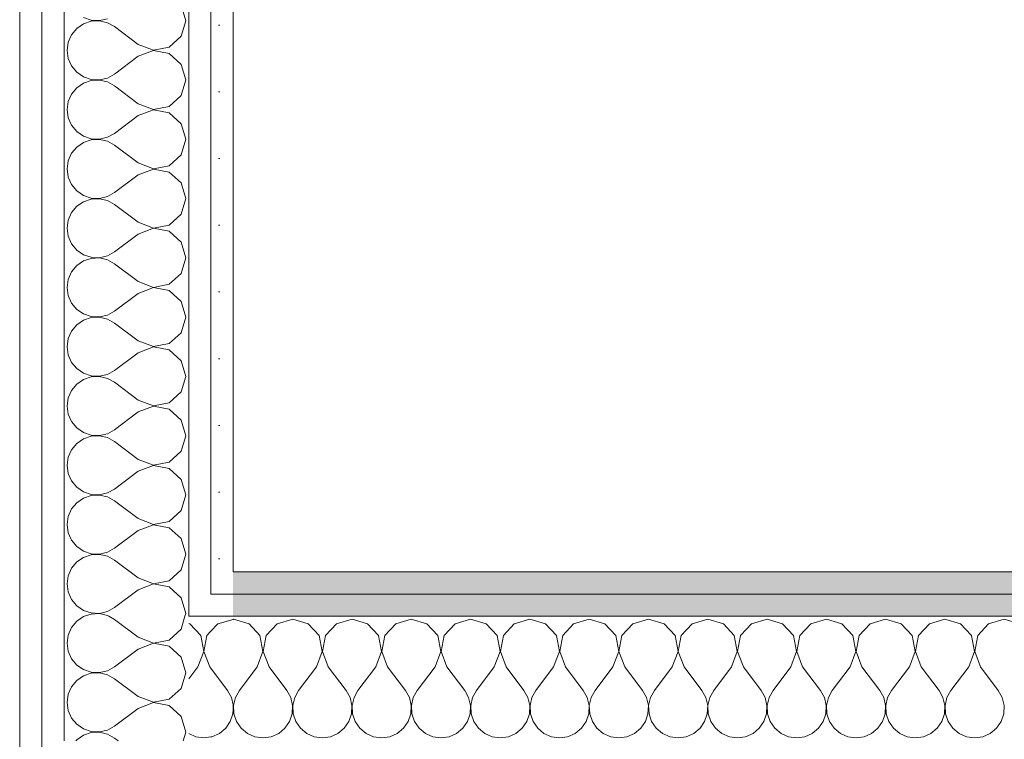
# Model space of a CAD drawing. Header units: millimetres. Extents: x 27262 to 215252, y 16288 to 306312.
# Tile 56 of 76: x 143916 to 144331, y 179108 to 179412. Entities that reach past the tile are written whole.
import ezdxf

# ---------------------------------------------------------------- set-up
doc = ezdxf.new("R2010")
doc.units = ezdxf.units.MM
doc.layers.add('ROZBUDOWA_NOWE_DZIAŁOWE', color=252, linetype='Continuous')
for name, color, linetype, lineweight in [('ROZBUDOWA_NOWE_DZIAŁOWE_Nr_pióra__24', 252, 'Continuous', 15), ('ROZBUDOWA_NOWE_DZIAŁOWE_Nr_pióra__4', 252, 'Continuous', 13), ('ROZBUDOWA_NOWE_DZIAŁOWE_Nr_pióra__47', 252, 'Continuous', 15), ('ROZBUDOWA_NOWE_DZIAŁOWE_Nr_pióra__67', 252, 'Continuous', 13)]:
    doc.layers.add(name, color=color, linetype=linetype, lineweight=lineweight)
doc.layers.get('ROZBUDOWA_NOWE_DZIAŁOWE').off()
pattern_1 = [(0, (0, 0), (0, 37.5), [0, -37.5])]

# ---------------------------------------------------------------- blocks, each defined once
blk = doc.blocks.new('*X513')
at = {"layer": 'ROZBUDOWA_NOWE_DZIAŁOWE_Nr_pióra__4', "linetype": 'Continuous'}
for p, q in [((212316.67, 117180.1), (212316.49, 117180.05)), ((212325.43, 117177.61), (212316.67, 117180.1)), ((212350, 117180.1), (212341.24, 117177.61)), ((212358.76, 117177.61), (212350, 117180.1)), ((212383.33, 117180.1), (212374.57, 117177.61)), ((212392.1, 117177.61), (212383.33, 117180.1)), ((212416.67, 117180.1), (212407.9, 117177.61)), ((212425.43, 117177.61), (212416.67, 117180.1)), ((212450, 117180.1), (212441.24, 117177.61)), ((212458.76, 117177.61), (212450, 117180.1)), ((212483.33, 117180.1), (212474.57, 117177.61)), ((212492.1, 117177.61), (212483.33, 117180.1)), ((212516.67, 117180.1), (212507.9, 117177.61)), ((212525.43, 117177.61), (212516.67, 117180.1)), ((212550, 117180.1), (212541.24, 117177.61)), ((212558.76, 117177.61), (212550, 117180.1)), ((212583.33, 117180.1), (212574.57, 117177.61)), ((212592.1, 117177.61), (212583.33, 117180.1)), ((212616.67, 117180.1), (212607.9, 117177.61)), ((212625.43, 117177.61), (212616.67, 117180.1)), ((212650, 117180.1), (212641.24, 117177.61)), ((212658.76, 117177.61), (212650, 117180.1)), ((212683.33, 117180.1), (212674.57, 117177.61)), ((212692.1, 117177.61), (212683.33, 117180.1)), ((212716.67, 117180.1), (212707.9, 117177.61)), ((212725.43, 117177.61), (212716.67, 117180.1)), ((212750, 117180.1), (212741.24, 117177.61)), ((212758.76, 117177.61), (212750, 117180.1)), ((212331.57, 117170.89), (212325.43, 117177.61)), ((212341.24, 117177.61), (212335.09, 117170.89)), ((212364.91, 117170.89), (212358.76, 117177.61)), ((212374.57, 117177.61), (212368.43, 117170.89)), ((212398.24, 117170.89), (212392.1, 117177.61)), ((212407.9, 117177.61), (212401.76, 117170.89)), ((212431.57, 117170.89), (212425.43, 117177.61)), ((212441.24, 117177.61), (212435.09, 117170.89)), ((212464.91, 117170.89), (212458.76, 117177.61)), ((212474.57, 117177.61), (212468.43, 117170.89)), ((212498.24, 117170.89), (212492.1, 117177.61)), ((212507.9, 117177.61), (212501.76, 117170.89)), ((212531.57, 117170.89), (212525.43, 117177.61)), ((212541.24, 117177.61), (212535.09, 117170.89)), ((212564.91, 117170.89), (212558.76, 117177.61)), ((212574.57, 117177.61), (212568.43, 117170.89)), ((212598.24, 117170.89), (212592.1, 117177.61)), ((212607.9, 117177.61), (212601.76, 117170.89)), ((212631.57, 117170.89), (212625.43, 117177.61)), ((212641.24, 117177.61), (212635.09, 117170.89)), ((212664.91, 117170.89), (212658.76, 117177.61)), ((212674.57, 117177.61), (212668.43, 117170.89)), ((212698.24, 117170.89), (212692.1, 117177.61)), ((212707.9, 117177.61), (212701.76, 117170.89)), ((212731.57, 117170.89), (212725.43, 117177.61)), ((212741.24, 117177.61), (212735.09, 117170.89)), ((212333.27, 117161.93), (212331.57, 117170.89)), ((212335.09, 117170.89), (212333.4, 117161.93)), ((212366.6, 117161.93), (212364.91, 117170.89)), ((212368.43, 117170.89), (212366.73, 117161.93)), ((212399.93, 117161.93), (212398.24, 117170.89)), ((212401.76, 117170.89), (212400.07, 117161.93)), ((212433.27, 117161.93), (212431.57, 117170.89)), ((212435.09, 117170.89), (212433.4, 117161.93)), ((212466.6, 117161.93), (212464.91, 117170.89)), ((212468.43, 117170.89), (212466.73, 117161.93)), ((212499.93, 117161.93), (212498.24, 117170.89)), ((212501.76, 117170.89), (212500.07, 117161.93)), ((212533.27, 117161.93), (212531.57, 117170.89)), ((212535.09, 117170.89), (212533.4, 117161.93)), ((212566.6, 117161.93), (212564.91, 117170.89)), ((212568.43, 117170.89), (212566.73, 117161.93)), ((212599.93, 117161.93), (212598.24, 117170.89)), ((212601.76, 117170.89), (212600.07, 117161.93)), ((212633.27, 117161.93), (212631.57, 117170.89)), ((212635.09, 117170.89), (212633.4, 117161.93)), ((212666.6, 117161.93), (212664.91, 117170.89)), ((212668.43, 117170.89), (212666.73, 117161.93)), ((212699.93, 117161.93), (212698.24, 117170.89)), ((212701.76, 117170.89), (212700.07, 117161.93)), ((212733.27, 117161.93), (212731.57, 117170.89)), ((212735.09, 117170.89), (212733.4, 117161.93)), ((212330, 117153.43), (212333.27, 117161.93)), ((212333.4, 117161.93), (212336.67, 117153.43)), ((212363.33, 117153.43), (212366.6, 117161.93)), ((212366.73, 117161.93), (212370, 117153.43)), ((212396.67, 117153.43), (212399.93, 117161.93)), ((212400.07, 117161.93), (212403.33, 117153.43)), ((212430, 117153.43), (212433.27, 117161.93)), ((212433.4, 117161.93), (212436.67, 117153.43)), ((212463.33, 117153.43), (212466.6, 117161.93)), ((212466.73, 117161.93), (212470, 117153.43)), ((212496.67, 117153.43), (212499.93, 117161.93)), ((212500.07, 117161.93), (212503.33, 117153.43)), ((212530, 117153.43), (212533.27, 117161.93)), ((212533.4, 117161.93), (212536.67, 117153.43)), ((212563.33, 117153.43), (212566.6, 117161.93)), ((212566.73, 117161.93), (212570, 117153.43)), ((212596.67, 117153.43), (212599.93, 117161.93)), ((212600.07, 117161.93), (212603.33, 117153.43)), ((212630, 117153.43), (212633.27, 117161.93)), ((212633.4, 117161.93), (212636.67, 117153.43)), ((212663.33, 117153.43), (212666.6, 117161.93)), ((212666.73, 117161.93), (212670, 117153.43)), ((212696.67, 117153.43), (212699.93, 117161.93)), ((212700.07, 117161.93), (212703.33, 117153.43)), ((212730, 117153.43), (212733.27, 117161.93)), ((212733.4, 117161.93), (212736.67, 117153.43)), ((212330, 117153.43), (212320, 117140.1)), ((212336.67, 117153.43), (212346.67, 117140.1)), ((212363.33, 117153.43), (212353.33, 117140.1)), ((212370, 117153.43), (212380, 117140.1)), ((212396.67, 117153.43), (212386.67, 117140.1)), ((212403.33, 117153.43), (212413.33, 117140.1)), ((212430, 117153.43), (212420, 117140.1)), ((212436.67, 117153.43), (212446.67, 117140.1)), ((212463.33, 117153.43), (212453.33, 117140.1)), ((212470, 117153.43), (212480, 117140.1)), ((212496.67, 117153.43), (212486.67, 117140.1)), ((212503.33, 117153.43), (212513.33, 117140.1)), ((212530, 117153.43), (212520, 117140.1)), ((212536.67, 117153.43), (212546.67, 117140.1)), ((212563.33, 117153.43), (212553.33, 117140.1)), ((212570, 117153.43), (212580, 117140.1)), ((212596.67, 117153.43), (212586.67, 117140.1)), ((212603.33, 117153.43), (212613.33, 117140.1)), ((212630, 117153.43), (212620, 117140.1)), ((212636.67, 117153.43), (212646.67, 117140.1)), ((212663.33, 117153.43), (212653.33, 117140.1)), ((212670, 117153.43), (212680, 117140.1)), ((212696.67, 117153.43), (212686.67, 117140.1)), ((212703.33, 117153.43), (212713.33, 117140.1)), ((212730, 117153.43), (212720, 117140.1)), ((212736.67, 117153.43), (212746.67, 117140.1)), ((212317.77, 117136.07), (212316.73, 117131.59)), ((212320, 117140.1), (212317.77, 117136.07)), ((212348.89, 117136.07), (212346.67, 117140.1)), ((212349.93, 117131.59), (212348.89, 117136.07)), ((212351.11, 117136.07), (212350.07, 117131.59)), ((212353.33, 117140.1), (212351.11, 117136.07)), ((212382.23, 117136.07), (212380, 117140.1)), ((212383.27, 117131.59), (212382.23, 117136.07)), ((212384.44, 117136.07), (212383.4, 117131.59)), ((212386.67, 117140.1), (212384.44, 117136.07)), ((212415.56, 117136.07), (212413.33, 117140.1)), ((212416.6, 117131.59), (212415.56, 117136.07)), ((212417.77, 117136.07), (212416.73, 117131.59)), ((212420, 117140.1), (212417.77, 117136.07)), ((212448.89, 117136.07), (212446.67, 117140.1)), ((212449.93, 117131.59), (212448.89, 117136.07)), ((212451.11, 117136.07), (212450.07, 117131.59)), ((212453.33, 117140.1), (212451.11, 117136.07)), ((212482.23, 117136.07), (212480, 117140.1)), ((212483.27, 117131.59), (212482.23, 117136.07)), ((212484.44, 117136.07), (212483.4, 117131.59)), ((212486.67, 117140.1), (212484.44, 117136.07)), ((212515.56, 117136.07), (212513.33, 117140.1)), ((212516.6, 117131.59), (212515.56, 117136.07)), ((212517.77, 117136.07), (212516.73, 117131.59)), ((212520, 117140.1), (212517.77, 117136.07)), ((212548.89, 117136.07), (212546.67, 117140.1)), ((212549.93, 117131.59), (212548.89, 117136.07)), ((212551.11, 117136.07), (212550.07, 117131.59)), ((212553.33, 117140.1), (212551.11, 117136.07)), ((212582.23, 117136.07), (212580, 117140.1)), ((212583.27, 117131.59), (212582.23, 117136.07)), ((212584.44, 117136.07), (212583.4, 117131.59)), ((212586.67, 117140.1), (212584.44, 117136.07)), ((212615.56, 117136.07), (212613.33, 117140.1)), ((212616.6, 117131.59), (212615.56, 117136.07)), ((212617.77, 117136.07), (212616.73, 117131.59)), ((212620, 117140.1), (212617.77, 117136.07)), ((212648.89, 117136.07), (212646.67, 117140.1)), ((212649.93, 117131.59), (212648.89, 117136.07)), ((212651.11, 117136.07), (212650.07, 117131.59)), ((212653.33, 117140.1), (212651.11, 117136.07)), ((212682.23, 117136.07), (212680, 117140.1)), ((212683.27, 117131.59), (212682.23, 117136.07)), ((212684.44, 117136.07), (212683.4, 117131.59)), ((212686.67, 117140.1), (212684.44, 117136.07)), ((212715.56, 117136.07), (212713.33, 117140.1)), ((212716.6, 117131.59), (212715.56, 117136.07)), ((212717.77, 117136.07), (212716.73, 117131.59)), ((212720, 117140.1), (212717.77, 117136.07)), ((212748.89, 117136.07), (212746.67, 117140.1)), ((212749.93, 117131.59), (212748.89, 117136.07)), ((212316.6, 117131.59), (212316.49, 117132.06)), ((212316.49, 117129.36), (212316.6, 117131.59)), ((212316.73, 117131.59), (212316.96, 117127)), ((212349.71, 117127), (212349.93, 117131.59)), ((212350.07, 117131.59), (212350.29, 117127)), ((212383.04, 117127), (212383.27, 117131.59)), ((212383.4, 117131.59), (212383.62, 117127)), ((212416.38, 117127), (212416.6, 117131.59)), ((212416.73, 117131.59), (212416.96, 117127)), ((212449.71, 117127), (212449.93, 117131.59)), ((212450.07, 117131.59), (212450.29, 117127)), ((212483.04, 117127), (212483.27, 117131.59)), ((212483.4, 117131.59), (212483.62, 117127)), ((212516.38, 117127), (212516.6, 117131.59)), ((212516.73, 117131.59), (212516.96, 117127)), ((212549.71, 117127), (212549.93, 117131.59)), ((212550.07, 117131.59), (212550.29, 117127)), ((212583.04, 117127), (212583.27, 117131.59)), ((212583.4, 117131.59), (212583.62, 117127)), ((212616.38, 117127), (212616.6, 117131.59)), ((212616.73, 117131.59), (212616.96, 117127)), ((212649.71, 117127), (212649.93, 117131.59)), ((212650.07, 117131.59), (212650.29, 117127)), ((212683.04, 117127), (212683.27, 117131.59)), ((212683.4, 117131.59), (212683.62, 117127)), ((212716.38, 117127), (212716.6, 117131.59)), ((212716.73, 117131.59), (212716.96, 117127)), ((212749.71, 117127), (212749.93, 117131.59)), ((212316.96, 117127), (212318.43, 117122.64)), ((212348.24, 117122.64), (212349.71, 117127)), ((212350.29, 117127), (212351.76, 117122.64)), ((212381.57, 117122.64), (212383.04, 117127)), ((212383.62, 117127), (212385.09, 117122.64)), ((212414.91, 117122.64), (212416.38, 117127)), ((212416.96, 117127), (212418.43, 117122.64)), ((212448.24, 117122.64), (212449.71, 117127)), ((212450.29, 117127), (212451.76, 117122.64)), ((212481.57, 117122.64), (212483.04, 117127)), ((212483.62, 117127), (212485.09, 117122.64)), ((212514.91, 117122.64), (212516.38, 117127)), ((212516.96, 117127), (212518.43, 117122.64)), ((212548.24, 117122.64), (212549.71, 117127)), ((212550.29, 117127), (212551.76, 117122.64)), ((212581.57, 117122.64), (212583.04, 117127)), ((212583.62, 117127), (212585.09, 117122.64)), ((212614.91, 117122.64), (212616.38, 117127)), ((212616.96, 117127), (212618.43, 117122.64)), ((212648.24, 117122.64), (212649.71, 117127)), ((212650.29, 117127), (212651.76, 117122.64)), ((212681.57, 117122.64), (212683.04, 117127)), ((212683.62, 117127), (212685.09, 117122.64)), ((212714.91, 117122.64), (212716.38, 117127)), ((212716.96, 117127), (212718.43, 117122.64)), ((212748.24, 117122.64), (212749.71, 117127)), ((212318.43, 117122.64), (212321.03, 117118.85)), ((212321.03, 117118.85), (212324.57, 117115.92)), ((212342.1, 117115.92), (212345.64, 117118.85)), ((212345.64, 117118.85), (212348.24, 117122.64)), ((212351.76, 117122.64), (212354.36, 117118.85)), ((212354.36, 117118.85), (212357.9, 117115.92)), ((212375.43, 117115.92), (212378.97, 117118.85)), ((212378.97, 117118.85), (212381.57, 117122.64)), ((212385.09, 117122.64), (212387.7, 117118.85)), ((212387.7, 117118.85), (212391.24, 117115.92)), ((212408.76, 117115.92), (212412.3, 117118.85)), ((212412.3, 117118.85), (212414.91, 117122.64)), ((212418.43, 117122.64), (212421.03, 117118.85)), ((212421.03, 117118.85), (212424.57, 117115.92)), ((212442.1, 117115.92), (212445.64, 117118.85)), ((212445.64, 117118.85), (212448.24, 117122.64)), ((212451.76, 117122.64), (212454.36, 117118.85)), ((212454.36, 117118.85), (212457.9, 117115.92)), ((212475.43, 117115.92), (212478.97, 117118.85)), ((212478.97, 117118.85), (212481.57, 117122.64)), ((212485.09, 117122.64), (212487.7, 117118.85)), ((212487.7, 117118.85), (212491.24, 117115.92)), ((212508.76, 117115.92), (212512.3, 117118.85)), ((212512.3, 117118.85), (212514.91, 117122.64)), ((212518.43, 117122.64), (212521.03, 117118.85)), ((212521.03, 117118.85), (212524.57, 117115.92)), ((212542.1, 117115.92), (212545.64, 117118.85)), ((212545.64, 117118.85), (212548.24, 117122.64)), ((212551.76, 117122.64), (212554.36, 117118.85)), ((212554.36, 117118.85), (212557.9, 117115.92)), ((212575.43, 117115.92), (212578.97, 117118.85)), ((212578.97, 117118.85), (212581.57, 117122.64)), ((212585.09, 117122.64), (212587.7, 117118.85)), ((212587.7, 117118.85), (212591.24, 117115.92)), ((212608.76, 117115.92), (212612.3, 117118.85)), ((212612.3, 117118.85), (212614.91, 117122.64)), ((212618.43, 117122.64), (212621.03, 117118.85)), ((212621.03, 117118.85), (212624.57, 117115.92)), ((212642.1, 117115.92), (212645.64, 117118.85)), ((212645.64, 117118.85), (212648.24, 117122.64)), ((212651.76, 117122.64), (212654.36, 117118.85)), ((212654.36, 117118.85), (212657.9, 117115.92)), ((212675.43, 117115.92), (212678.97, 117118.85)), ((212678.97, 117118.85), (212681.57, 117122.64)), ((212685.09, 117122.64), (212687.7, 117118.85)), ((212687.7, 117118.85), (212691.24, 117115.92)), ((212708.76, 117115.92), (212712.3, 117118.85)), ((212712.3, 117118.85), (212714.91, 117122.64)), ((212718.43, 117122.64), (212721.03, 117118.85)), ((212721.03, 117118.85), (212724.57, 117115.92)), ((212742.1, 117115.92), (212745.64, 117118.85)), ((212745.64, 117118.85), (212748.24, 117122.64)), ((212324.57, 117115.92), (212328.78, 117114.07)), ((212328.78, 117114.07), (212333.33, 117113.43)), ((212333.33, 117113.43), (212337.89, 117114.07)), ((212337.89, 117114.07), (212342.1, 117115.92)), ((212357.9, 117115.92), (212362.11, 117114.07)), ((212362.11, 117114.07), (212366.67, 117113.43)), ((212366.67, 117113.43), (212371.22, 117114.07)), ((212371.22, 117114.07), (212375.43, 117115.92)), ((212391.24, 117115.92), (212395.45, 117114.07)), ((212395.45, 117114.07), (212400, 117113.43)), ((212400, 117113.43), (212404.55, 117114.07)), ((212404.55, 117114.07), (212408.76, 117115.92)), ((212424.57, 117115.92), (212428.78, 117114.07)), ((212428.78, 117114.07), (212433.33, 117113.43)), ((212433.33, 117113.43), (212437.89, 117114.07)), ((212437.89, 117114.07), (212442.1, 117115.92)), ((212457.9, 117115.92), (212462.11, 117114.07)), ((212462.11, 117114.07), (212466.67, 117113.43)), ((212466.67, 117113.43), (212471.22, 117114.07)), ((212471.22, 117114.07), (212475.43, 117115.92)), ((212491.24, 117115.92), (212495.45, 117114.07)), ((212495.45, 117114.07), (212500, 117113.43)), ((212500, 117113.43), (212504.55, 117114.07)), ((212504.55, 117114.07), (212508.76, 117115.92)), ((212524.57, 117115.92), (212528.78, 117114.07)), ((212528.78, 117114.07), (212533.33, 117113.43)), ((212533.33, 117113.43), (212537.89, 117114.07)), ((212537.89, 117114.07), (212542.1, 117115.92)), ((212557.9, 117115.92), (212562.11, 117114.07)), ((212562.11, 117114.07), (212566.67, 117113.43)), ((212566.67, 117113.43), (212571.22, 117114.07)), ((212571.22, 117114.07), (212575.43, 117115.92)), ((212591.24, 117115.92), (212595.45, 117114.07)), ((212595.45, 117114.07), (212600, 117113.43)), ((212600, 117113.43), (212604.55, 117114.07)), ((212604.55, 117114.07), (212608.76, 117115.92)), ((212624.57, 117115.92), (212628.78, 117114.07)), ((212628.78, 117114.07), (212633.33, 117113.43)), ((212633.33, 117113.43), (212637.89, 117114.07)), ((212637.89, 117114.07), (212642.1, 117115.92)), ((212657.9, 117115.92), (212662.11, 117114.07)), ((212662.11, 117114.07), (212666.67, 117113.43)), ((212666.67, 117113.43), (212671.22, 117114.07)), ((212671.22, 117114.07), (212675.43, 117115.92)), ((212691.24, 117115.92), (212695.45, 117114.07)), ((212695.45, 117114.07), (212700, 117113.43)), ((212700, 117113.43), (212704.55, 117114.07)), ((212704.55, 117114.07), (212708.76, 117115.92)), ((212724.57, 117115.92), (212728.78, 117114.07)), ((212728.78, 117114.07), (212733.33, 117113.43)), ((212733.33, 117113.43), (212737.89, 117114.07)), ((212737.89, 117114.07), (212742.1, 117115.92))]:
    blk.add_line(p, q, dxfattribs=at)
blk = doc.blocks.new('Ściana_125', base_point=(212316.49, 117206.76))
at = {"layer": 'ROZBUDOWA_NOWE_DZIAŁOWE_Nr_pióra__24', "linetype": 'Continuous'}
h = blk.add_hatch(dxfattribs=at)
h.set_pattern_fill('GIPS', color=256, style=0, pattern_type=2)
h.set_pattern_definition(pattern_1)
h.paths.add_polyline_path([(216210.84, 117206.76), (212316.49, 117206.76), (212316.49, 117194.26), (216210.84, 117194.26)])
h = blk.add_hatch(dxfattribs=at)
h.set_pattern_fill('GIPS', color=256, style=0, pattern_type=2)
h.set_pattern_definition(pattern_1)
h.paths.add_polyline_path([(216210.84, 117194.26), (212316.49, 117194.26), (212316.49, 117181.76), (216210.84, 117181.76)])
at = {"layer": 'ROZBUDOWA_NOWE_DZIAŁOWE_Nr_pióra__47', "linetype": 'Continuous', "flags": 128}
blk.add_lwpolyline([(216210.84, 117206.76), (212316.49, 117206.76)], dxfattribs=at)
at = {"layer": 'ROZBUDOWA_NOWE_DZIAŁOWE_Nr_pióra__67', "linetype": 'Continuous'}
for p, q in [((216210.84, 117194.26), (212316.49, 117194.26)), ((216210.84, 117181.76), (212316.49, 117181.76))]:
    blk.add_line(p, q, dxfattribs=at)
at = {"layer": 'ROZBUDOWA_NOWE_DZIAŁOWE'}
blk.add_blockref('*X513', (0, 0), dxfattribs=at)
blk = doc.blocks.new('*X577')
at = {"layer": 'ROZBUDOWA_NOWE_DZIAŁOWE_Nr_pióra__4', "linetype": 'Continuous'}
for p, q in [((212316.49, 117180.05), (212307.9, 117177.61)), ((212307.9, 117177.61), (212303.99, 117173.33)), ((212303.99, 117152.55), (212313.33, 117140.1)), ((212315.56, 117136.07), (212313.33, 117140.1)), ((212316.49, 117132.06), (212315.56, 117136.07)), ((212314.91, 117122.64), (212316.38, 117127)), ((212316.38, 117127), (212316.49, 117129.36)), ((212308.76, 117115.92), (212312.3, 117118.85)), ((212312.3, 117118.85), (212314.91, 117122.64)), ((212303.99, 117113.99), (212304.55, 117114.07)), ((212304.55, 117114.07), (212308.76, 117115.92))]:
    blk.add_line(p, q, dxfattribs=at)
blk = doc.blocks.new('*X578')
at = {"layer": 'ROZBUDOWA_NOWE_DZIAŁOWE_Nr_pióra__4', "linetype": 'Continuous'}
for p, q in [((212292.1, 117177.61), (212291.49, 117177.78)), ((212298.24, 117170.89), (212292.1, 117177.61)), ((212299.93, 117161.93), (212298.24, 117170.89)), ((212301.76, 117170.89), (212300.07, 117161.93)), ((212303.99, 117173.33), (212301.76, 117170.89)), ((212296.67, 117153.43), (212299.93, 117161.93)), ((212300.07, 117161.93), (212303.33, 117153.43)), ((212296.67, 117153.43), (212291.49, 117146.53)), ((212303.33, 117153.43), (212303.99, 117152.55)), ((212291.49, 117115.81), (212295.45, 117114.07)), ((212295.45, 117114.07), (212300, 117113.43)), ((212300, 117113.43), (212303.99, 117113.99))]:
    blk.add_line(p, q, dxfattribs=at)
blk = doc.blocks.new('*X580')
at = {"layer": 'ROZBUDOWA_NOWE_DZIAŁOWE_Nr_pióra__4', "linetype": 'Continuous'}
for p, q in [((212232.37, 117181.57), (212228.58, 117178.97)), ((212232.94, 117181.76), (212232.37, 117181.57)), ((212249.82, 117180), (212246.63, 117181.76)), ((212263.16, 117170), (212249.82, 117180)), ((212287.33, 117174.57), (212289.38, 117181.76)), ((212225.65, 117175.43), (212223.79, 117171.22)), ((212228.58, 117178.97), (212225.65, 117175.43)), ((212280.61, 117168.43), (212287.33, 117174.57)), ((212223.79, 117171.22), (212223.16, 117166.67)), ((212263.16, 117170), (212271.66, 117166.73)), ((212271.66, 117166.73), (212280.61, 117168.43)), ((212223.16, 117166.67), (212223.79, 117162.11)), ((212263.16, 117163.33), (212249.82, 117153.33)), ((212271.66, 117166.6), (212263.16, 117163.33)), ((212280.61, 117164.91), (212271.66, 117166.6)), ((212287.33, 117158.76), (212280.61, 117164.91)), ((212223.79, 117162.11), (212225.65, 117157.9)), ((212225.65, 117157.9), (212228.58, 117154.36)), ((212289.82, 117150), (212287.33, 117158.76)), ((212228.58, 117154.36), (212232.37, 117151.76)), ((212245.8, 117151.11), (212249.82, 117153.33)), ((212232.37, 117148.24), (212228.58, 117145.64)), ((212232.37, 117151.76), (212236.73, 117150.29)), ((212236.73, 117149.71), (212232.37, 117148.24)), ((212236.73, 117150.29), (212241.32, 117150.07)), ((212241.32, 117149.93), (212236.73, 117149.71)), ((212241.32, 117150.07), (212245.8, 117151.11)), ((212245.8, 117148.89), (212241.32, 117149.93)), ((212249.82, 117146.67), (212245.8, 117148.89)), ((212263.16, 117136.67), (212249.82, 117146.67)), ((212287.33, 117141.24), (212289.82, 117150)), ((212225.65, 117142.1), (212223.79, 117137.89)), ((212228.58, 117145.64), (212225.65, 117142.1)), ((212280.61, 117135.09), (212287.33, 117141.24)), ((212223.79, 117137.89), (212223.16, 117133.33)), ((212263.16, 117136.67), (212271.66, 117133.4)), ((212223.16, 117133.33), (212223.79, 117128.78)), ((212263.16, 117130), (212249.82, 117120)), ((212271.66, 117133.27), (212263.16, 117130)), ((212271.66, 117133.4), (212280.61, 117135.09)), ((212280.61, 117131.57), (212271.66, 117133.27)), ((212287.33, 117125.43), (212280.61, 117131.57)), ((212223.79, 117128.78), (212225.65, 117124.57)), ((212225.65, 117124.57), (212228.58, 117121.03)), ((212289.82, 117116.67), (212287.33, 117125.43)), ((212228.58, 117121.03), (212232.37, 117118.43)), ((212245.8, 117117.77), (212249.82, 117120)), ((212232.37, 117114.91), (212228.58, 117112.3)), ((212232.37, 117118.43), (212236.73, 117116.96)), ((212236.73, 117116.38), (212232.37, 117114.91)), ((212236.73, 117116.96), (212241.32, 117116.73)), ((212241.32, 117116.6), (212236.73, 117116.38)), ((212241.32, 117116.73), (212245.8, 117117.77)), ((212245.8, 117115.56), (212241.32, 117116.6)), ((212249.82, 117113.33), (212245.8, 117115.56)), ((212251.92, 117111.76), (212249.82, 117113.33)), ((212288.43, 117111.76), (212289.82, 117116.67)), ((212228.58, 117112.3), (212228.13, 117111.76))]:
    blk.add_line(p, q, dxfattribs=at)
blk = doc.blocks.new('*X582')
at = {"layer": 'ROZBUDOWA_NOWE_DZIAŁOWE_Nr_pióra__4', "linetype": 'Continuous'}
for p, q in [((212289.82, 117516.67), (212287.33, 117525.43)), ((212232.37, 117518.43), (212236.73, 117516.96)), ((212241.32, 117516.73), (212245.8, 117517.77)), ((212228.58, 117512.3), (212225.65, 117508.76)), ((212232.37, 117514.91), (212228.58, 117512.3)), ((212236.73, 117516.38), (212232.37, 117514.91)), ((212236.73, 117516.96), (212241.32, 117516.73)), ((212241.32, 117516.6), (212236.73, 117516.38)), ((212245.8, 117515.56), (212241.32, 117516.6)), ((212249.82, 117513.33), (212245.8, 117515.56)), ((212263.16, 117503.33), (212249.82, 117513.33)), ((212287.33, 117507.9), (212289.82, 117516.67)), ((212225.65, 117508.76), (212223.79, 117504.55)), ((212280.61, 117501.76), (212287.33, 117507.9)), ((212223.79, 117504.55), (212223.16, 117500)), ((212263.16, 117503.33), (212271.66, 117500.07)), ((212271.66, 117500.07), (212280.61, 117501.76)), ((212223.16, 117500), (212223.79, 117495.45)), ((212223.79, 117495.45), (212225.65, 117491.24)), ((212263.16, 117496.67), (212249.82, 117486.67)), ((212271.66, 117499.93), (212263.16, 117496.67)), ((212280.61, 117498.24), (212271.66, 117499.93)), ((212287.33, 117492.1), (212280.61, 117498.24)), ((212225.65, 117491.24), (212228.58, 117487.7)), ((212289.82, 117483.33), (212287.33, 117492.1)), ((212228.58, 117487.7), (212232.37, 117485.09)), ((212232.37, 117485.09), (212236.73, 117483.62)), ((212241.32, 117483.4), (212245.8, 117484.44)), ((212245.8, 117484.44), (212249.82, 117486.67)), ((212228.58, 117478.97), (212225.65, 117475.43)), ((212232.37, 117481.57), (212228.58, 117478.97)), ((212236.73, 117483.04), (212232.37, 117481.57)), ((212236.73, 117483.62), (212241.32, 117483.4)), ((212241.32, 117483.27), (212236.73, 117483.04)), ((212245.8, 117482.23), (212241.32, 117483.27)), ((212249.82, 117480), (212245.8, 117482.23)), ((212263.16, 117470), (212249.82, 117480)), ((212287.33, 117474.57), (212289.82, 117483.33)), ((212225.65, 117475.43), (212223.79, 117471.22)), ((212280.61, 117468.43), (212287.33, 117474.57)), ((212223.79, 117471.22), (212223.16, 117466.67)), ((212263.16, 117470), (212271.66, 117466.73)), ((212271.66, 117466.73), (212280.61, 117468.43)), ((212223.16, 117466.67), (212223.79, 117462.11)), ((212223.79, 117462.11), (212225.65, 117457.9)), ((212263.16, 117463.33), (212249.82, 117453.33)), ((212271.66, 117466.6), (212263.16, 117463.33)), ((212280.61, 117464.91), (212271.66, 117466.6)), ((212287.33, 117458.76), (212280.61, 117464.91)), ((212225.65, 117457.9), (212228.58, 117454.36)), ((212289.82, 117450), (212287.33, 117458.76)), ((212228.58, 117454.36), (212232.37, 117451.76)), ((212232.37, 117451.76), (212236.73, 117450.29)), ((212241.32, 117450.07), (212245.8, 117451.11)), ((212245.8, 117451.11), (212249.82, 117453.33)), ((212228.58, 117445.64), (212225.65, 117442.1)), ((212232.37, 117448.24), (212228.58, 117445.64)), ((212236.73, 117449.71), (212232.37, 117448.24)), ((212236.73, 117450.29), (212241.32, 117450.07)), ((212241.32, 117449.93), (212236.73, 117449.71)), ((212245.8, 117448.89), (212241.32, 117449.93)), ((212249.82, 117446.67), (212245.8, 117448.89)), ((212263.16, 117436.67), (212249.82, 117446.67)), ((212287.33, 117441.24), (212289.82, 117450)), ((212225.65, 117442.1), (212223.79, 117437.89)), ((212280.61, 117435.09), (212287.33, 117441.24)), ((212223.79, 117437.89), (212223.16, 117433.33)), ((212263.16, 117436.67), (212271.66, 117433.4)), ((212271.66, 117433.4), (212280.61, 117435.09)), ((212223.16, 117433.33), (212223.79, 117428.78)), ((212223.79, 117428.78), (212225.65, 117424.57)), ((212263.16, 117430), (212249.82, 117420)), ((212271.66, 117433.27), (212263.16, 117430)), ((212280.61, 117431.57), (212271.66, 117433.27)), ((212287.33, 117425.43), (212280.61, 117431.57)), ((212225.65, 117424.57), (212228.58, 117421.03)), ((212289.82, 117416.67), (212287.33, 117425.43)), ((212228.58, 117421.03), (212232.37, 117418.43)), ((212232.37, 117418.43), (212236.73, 117416.96)), ((212241.32, 117416.73), (212245.8, 117417.77)), ((212245.8, 117417.77), (212249.82, 117420)), ((212228.58, 117412.3), (212225.65, 117408.76)), ((212232.37, 117414.91), (212228.58, 117412.3)), ((212236.73, 117416.38), (212232.37, 117414.91)), ((212236.73, 117416.96), (212241.32, 117416.73)), ((212241.32, 117416.6), (212236.73, 117416.38)), ((212245.8, 117415.56), (212241.32, 117416.6)), ((212249.82, 117413.33), (212245.8, 117415.56)), ((212263.16, 117403.33), (212249.82, 117413.33)), ((212287.33, 117407.9), (212289.82, 117416.67)), ((212225.65, 117408.76), (212223.79, 117404.55)), ((212280.61, 117401.76), (212287.33, 117407.9)), ((212223.79, 117404.55), (212223.16, 117400)), ((212263.16, 117403.33), (212271.66, 117400.07)), ((212271.66, 117400.07), (212280.61, 117401.76)), ((212223.16, 117400), (212223.79, 117395.45)), ((212223.79, 117395.45), (212225.65, 117391.24)), ((212263.16, 117396.67), (212249.82, 117386.67)), ((212271.66, 117399.93), (212263.16, 117396.67)), ((212280.61, 117398.24), (212271.66, 117399.93)), ((212287.33, 117392.1), (212280.61, 117398.24)), ((212225.65, 117391.24), (212228.58, 117387.7)), ((212289.82, 117383.33), (212287.33, 117392.1)), ((212228.58, 117387.7), (212232.37, 117385.09)), ((212232.37, 117385.09), (212236.73, 117383.62)), ((212241.32, 117383.4), (212245.8, 117384.44)), ((212245.8, 117384.44), (212249.82, 117386.67)), ((212228.58, 117378.97), (212225.65, 117375.43)), ((212232.37, 117381.57), (212228.58, 117378.97)), ((212236.73, 117383.04), (212232.37, 117381.57)), ((212236.73, 117383.62), (212241.32, 117383.4)), ((212241.32, 117383.27), (212236.73, 117383.04)), ((212245.8, 117382.23), (212241.32, 117383.27)), ((212249.82, 117380), (212245.8, 117382.23)), ((212263.16, 117370), (212249.82, 117380)), ((212287.33, 117374.57), (212289.82, 117383.33)), ((212225.65, 117375.43), (212223.79, 117371.22)), ((212280.61, 117368.43), (212287.33, 117374.57)), ((212223.79, 117371.22), (212223.16, 117366.67)), ((212263.16, 117370), (212271.66, 117366.73)), ((212271.66, 117366.73), (212280.61, 117368.43)), ((212223.16, 117366.67), (212223.79, 117362.11)), ((212263.16, 117363.33), (212249.82, 117353.33)), ((212271.66, 117366.6), (212263.16, 117363.33)), ((212280.61, 117364.91), (212271.66, 117366.6)), ((212287.33, 117358.76), (212280.61, 117364.91)), ((212223.79, 117362.11), (212225.65, 117357.9)), ((212225.65, 117357.9), (212228.58, 117354.36)), ((212289.82, 117350), (212287.33, 117358.76)), ((212228.58, 117354.36), (212232.37, 117351.76)), ((212232.37, 117351.76), (212236.73, 117350.29)), ((212241.32, 117350.07), (212245.8, 117351.11)), ((212245.8, 117351.11), (212249.82, 117353.33)), ((212228.58, 117345.64), (212225.65, 117342.1)), ((212232.37, 117348.24), (212228.58, 117345.64)), ((212236.73, 117349.71), (212232.37, 117348.24)), ((212236.73, 117350.29), (212241.32, 117350.07)), ((212241.32, 117349.93), (212236.73, 117349.71)), ((212245.8, 117348.89), (212241.32, 117349.93)), ((212249.82, 117346.67), (212245.8, 117348.89)), ((212263.16, 117336.67), (212249.82, 117346.67)), ((212287.33, 117341.24), (212289.82, 117350)), ((212225.65, 117342.1), (212223.79, 117337.89)), ((212280.61, 117335.09), (212287.33, 117341.24)), ((212223.79, 117337.89), (212223.16, 117333.33)), ((212263.16, 117336.67), (212271.66, 117333.4)), ((212271.66, 117333.4), (212280.61, 117335.09)), ((212223.16, 117333.33), (212223.79, 117328.78)), ((212263.16, 117330), (212249.82, 117320)), ((212271.66, 117333.27), (212263.16, 117330)), ((212280.61, 117331.57), (212271.66, 117333.27)), ((212287.33, 117325.43), (212280.61, 117331.57)), ((212223.79, 117328.78), (212225.65, 117324.57)), ((212225.65, 117324.57), (212228.58, 117321.03)), ((212289.82, 117316.67), (212287.33, 117325.43)), ((212228.58, 117321.03), (212232.37, 117318.43)), ((212232.37, 117318.43), (212236.73, 117316.96)), ((212245.8, 117317.77), (212249.82, 117320)), ((212232.37, 117314.91), (212228.58, 117312.3)), ((212236.73, 117316.38), (212232.37, 117314.91)), ((212236.73, 117316.96), (212241.32, 117316.73)), ((212241.32, 117316.6), (212236.73, 117316.38)), ((212241.32, 117316.73), (212245.8, 117317.77)), ((212245.8, 117315.56), (212241.32, 117316.6)), ((212249.82, 117313.33), (212245.8, 117315.56)), ((212263.16, 117303.33), (212249.82, 117313.33)), ((212287.33, 117307.9), (212289.82, 117316.67)), ((212225.65, 117308.76), (212223.79, 117304.55)), ((212228.58, 117312.3), (212225.65, 117308.76)), ((212280.61, 117301.76), (212287.33, 117307.9)), ((212223.79, 117304.55), (212223.16, 117300)), ((212263.16, 117303.33), (212271.66, 117300.07)), ((212271.66, 117300.07), (212280.61, 117301.76)), ((212223.16, 117300), (212223.79, 117295.45)), ((212263.16, 117296.67), (212249.82, 117286.67)), ((212271.66, 117299.93), (212263.16, 117296.67)), ((212280.61, 117298.24), (212271.66, 117299.93)), ((212287.33, 117292.1), (212280.61, 117298.24)), ((212223.79, 117295.45), (212225.65, 117291.24)), ((212225.65, 117291.24), (212228.58, 117287.7)), ((212289.82, 117283.33), (212287.33, 117292.1)), ((212228.58, 117287.7), (212232.37, 117285.09)), ((212232.37, 117285.09), (212236.73, 117283.62)), ((212245.8, 117284.44), (212249.82, 117286.67)), ((212232.37, 117281.57), (212228.58, 117278.97)), ((212236.73, 117283.04), (212232.37, 117281.57)), ((212236.73, 117283.62), (212241.32, 117283.4)), ((212241.32, 117283.27), (212236.73, 117283.04)), ((212241.32, 117283.4), (212245.8, 117284.44)), ((212245.8, 117282.23), (212241.32, 117283.27)), ((212249.82, 117280), (212245.8, 117282.23)), ((212263.16, 117270), (212249.82, 117280)), ((212287.33, 117274.57), (212289.82, 117283.33)), ((212225.65, 117275.43), (212223.79, 117271.22)), ((212228.58, 117278.97), (212225.65, 117275.43)), ((212280.61, 117268.43), (212287.33, 117274.57)), ((212223.79, 117271.22), (212223.16, 117266.67)), ((212263.16, 117270), (212271.66, 117266.73)), ((212271.66, 117266.73), (212280.61, 117268.43)), ((212223.16, 117266.67), (212223.79, 117262.11)), ((212263.16, 117263.33), (212249.82, 117253.33)), ((212271.66, 117266.6), (212263.16, 117263.33)), ((212280.61, 117264.91), (212271.66, 117266.6)), ((212287.33, 117258.76), (212280.61, 117264.91)), ((212223.79, 117262.11), (212225.65, 117257.9)), ((212225.65, 117257.9), (212228.58, 117254.36)), ((212289.82, 117250), (212287.33, 117258.76)), ((212228.58, 117254.36), (212232.37, 117251.76)), ((212232.37, 117251.76), (212236.73, 117250.29)), ((212245.8, 117251.11), (212249.82, 117253.33)), ((212232.37, 117248.24), (212228.58, 117245.64)), ((212236.73, 117249.71), (212232.37, 117248.24)), ((212236.73, 117250.29), (212241.32, 117250.07)), ((212241.32, 117249.93), (212236.73, 117249.71)), ((212241.32, 117250.07), (212245.8, 117251.11)), ((212245.8, 117248.89), (212241.32, 117249.93)), ((212249.82, 117246.67), (212245.8, 117248.89)), ((212263.16, 117236.67), (212249.82, 117246.67)), ((212287.33, 117241.24), (212289.82, 117250)), ((212225.65, 117242.1), (212223.79, 117237.89)), ((212228.58, 117245.64), (212225.65, 117242.1)), ((212280.61, 117235.09), (212287.33, 117241.24)), ((212223.79, 117237.89), (212223.16, 117233.33)), ((212263.16, 117236.67), (212271.66, 117233.4)), ((212271.66, 117233.4), (212280.61, 117235.09)), ((212223.16, 117233.33), (212223.79, 117228.78)), ((212263.16, 117230), (212249.82, 117220)), ((212271.66, 117233.27), (212263.16, 117230)), ((212280.61, 117231.57), (212271.66, 117233.27)), ((212287.33, 117225.43), (212280.61, 117231.57)), ((212223.79, 117228.78), (212225.65, 117224.57)), ((212225.65, 117224.57), (212228.58, 117221.03)), ((212289.82, 117216.67), (212287.33, 117225.43)), ((212228.58, 117221.03), (212232.37, 117218.43)), ((212232.37, 117218.43), (212236.73, 117216.96)), ((212245.8, 117217.77), (212249.82, 117220)), ((212232.37, 117214.91), (212228.58, 117212.3)), ((212236.73, 117216.38), (212232.37, 117214.91)), ((212236.73, 117216.96), (212241.32, 117216.73)), ((212241.32, 117216.6), (212236.73, 117216.38)), ((212241.32, 117216.73), (212245.8, 117217.77)), ((212245.8, 117215.56), (212241.32, 117216.6)), ((212249.82, 117213.33), (212245.8, 117215.56)), ((212263.16, 117203.33), (212249.82, 117213.33)), ((212287.33, 117207.9), (212289.82, 117216.67)), ((212225.65, 117208.76), (212223.79, 117204.55)), ((212228.58, 117212.3), (212225.65, 117208.76)), ((212280.61, 117201.76), (212287.33, 117207.9)), ((212223.79, 117204.55), (212223.16, 117200)), ((212263.16, 117203.33), (212271.66, 117200.07)), ((212271.66, 117200.07), (212280.61, 117201.76)), ((212223.16, 117200), (212223.79, 117195.45)), ((212263.16, 117196.67), (212249.82, 117186.67)), ((212271.66, 117199.93), (212263.16, 117196.67)), ((212280.61, 117198.24), (212271.66, 117199.93)), ((212287.33, 117192.1), (212280.61, 117198.24)), ((212223.79, 117195.45), (212225.65, 117191.24)), ((212225.65, 117191.24), (212228.58, 117187.7)), ((212289.82, 117183.33), (212287.33, 117192.1)), ((212228.58, 117187.7), (212232.37, 117185.09)), ((212232.37, 117185.09), (212236.73, 117183.62)), ((212245.8, 117184.44), (212249.82, 117186.67)), ((212236.73, 117183.04), (212232.94, 117181.76)), ((212236.73, 117183.62), (212241.32, 117183.4)), ((212241.32, 117183.27), (212236.73, 117183.04)), ((212241.32, 117183.4), (212245.8, 117184.44)), ((212245.8, 117182.23), (212241.32, 117183.27)), ((212246.63, 117181.76), (212245.8, 117182.23)), ((212289.38, 117181.76), (212289.82, 117183.33))]:
    blk.add_line(p, q, dxfattribs=at)
blk = doc.blocks.new('Ściana_143', base_point=(212316.49, 115826.05))
at = {"layer": 'ROZBUDOWA_NOWE_DZIAŁOWE_Nr_pióra__24', "linetype": 'Continuous'}
h = blk.add_hatch(dxfattribs=at)
h.set_pattern_fill('GIPS', color=256, style=0, pattern_type=2)
h.set_pattern_definition(pattern_1)
h.paths.add_polyline_path([(212196.49, 115826.05), (212208.99, 115826.05), (212208.99, 117921.89), (212196.49, 117921.89)])
h = blk.add_hatch(dxfattribs=at)
h.set_pattern_fill('GIPS', color=256, style=0, pattern_type=2)
h.set_pattern_definition(pattern_1)
h.paths.add_polyline_path([(212208.99, 115826.05), (212221.49, 115826.05), (212221.49, 117921.89), (212208.99, 117921.89)])
h = blk.add_hatch(dxfattribs=at)
h.set_pattern_fill('GIPS', color=256, style=0, pattern_type=2)
h.set_pattern_definition(pattern_1)
h.paths.add_polyline_path([(212291.49, 117194.26), (212303.99, 117194.26), (212303.99, 117921.89), (212291.49, 117921.89)])
h = blk.add_hatch(dxfattribs=at)
h.set_pattern_fill('GIPS', color=256, style=0, pattern_type=2)
h.set_pattern_definition(pattern_1)
h.paths.add_polyline_path([(212303.99, 117206.76), (212316.49, 117206.76), (212316.49, 117921.89), (212303.99, 117921.89)])
h = blk.add_hatch(dxfattribs=at)
h.set_pattern_fill('GIPS', color=256, style=0, pattern_type=2)
h.set_pattern_definition(pattern_1)
h.paths.add_polyline_path([(212303.99, 117206.76), (212303.99, 117194.26), (212316.49, 117194.26), (212316.49, 117206.76)])
h = blk.add_hatch(dxfattribs=at)
h.set_pattern_fill('GIPS', color=256, style=0, pattern_type=2)
h.set_pattern_definition(pattern_1)
h.paths.add_polyline_path([(212291.49, 117194.26), (212291.49, 117181.76), (212303.99, 117181.76), (212303.99, 117194.26)])
h = blk.add_hatch(dxfattribs=at)
h.set_pattern_fill('GIPS', color=256, style=0, pattern_type=2)
h.set_pattern_definition(pattern_1)
h.paths.add_polyline_path([(212303.99, 117194.26), (212303.99, 117181.76), (212316.49, 117181.76), (212316.49, 117194.26)])
at = {"layer": 'ROZBUDOWA_NOWE_DZIAŁOWE_Nr_pióra__47', "linetype": 'Continuous', "flags": 128}
for points in [[(212196.49, 117921.89), (212196.49, 115826.05)], [(212316.49, 117206.76), (212316.49, 117921.89)]]:
    blk.add_lwpolyline(points, dxfattribs=at)
at = {"layer": 'ROZBUDOWA_NOWE_DZIAŁOWE_Nr_pióra__67', "linetype": 'Continuous'}
for p, q in [((212208.99, 117921.89), (212208.99, 115826.05)), ((212221.49, 117921.89), (212221.49, 117181.76)), ((212291.49, 117181.76), (212291.49, 117921.89)), ((212303.99, 117194.26), (212303.99, 117921.89)), ((212316.49, 117194.26), (212303.99, 117194.26)), ((212221.49, 117181.76), (212221.49, 117111.76)), ((212303.99, 117181.76), (212291.49, 117181.76)), ((212316.49, 117181.76), (212303.99, 117181.76))]:
    blk.add_line(p, q, dxfattribs=at)
at = {"layer": 'ROZBUDOWA_NOWE_DZIAŁOWE'}
for name in ['*X582', '*X580', '*X577', '*X578']:
    blk.add_blockref(name, (0, 0), dxfattribs=at)

msp = doc.modelspace()

# ---------------------------------------------------------------- block references
at = {"layer": 'ROZBUDOWA_NOWE_DZIAŁOWE', "color": 252, "xscale": 0.75, "yscale": 0.75, "zscale": 0.75}
for name, p in [('Ściana_143', (144005.84, 178143.34)), ('Ściana_125', (144005.84, 179178.87))]:
    msp.add_blockref(name, p, dxfattribs=at)

doc.saveas('drawing.dxf')
